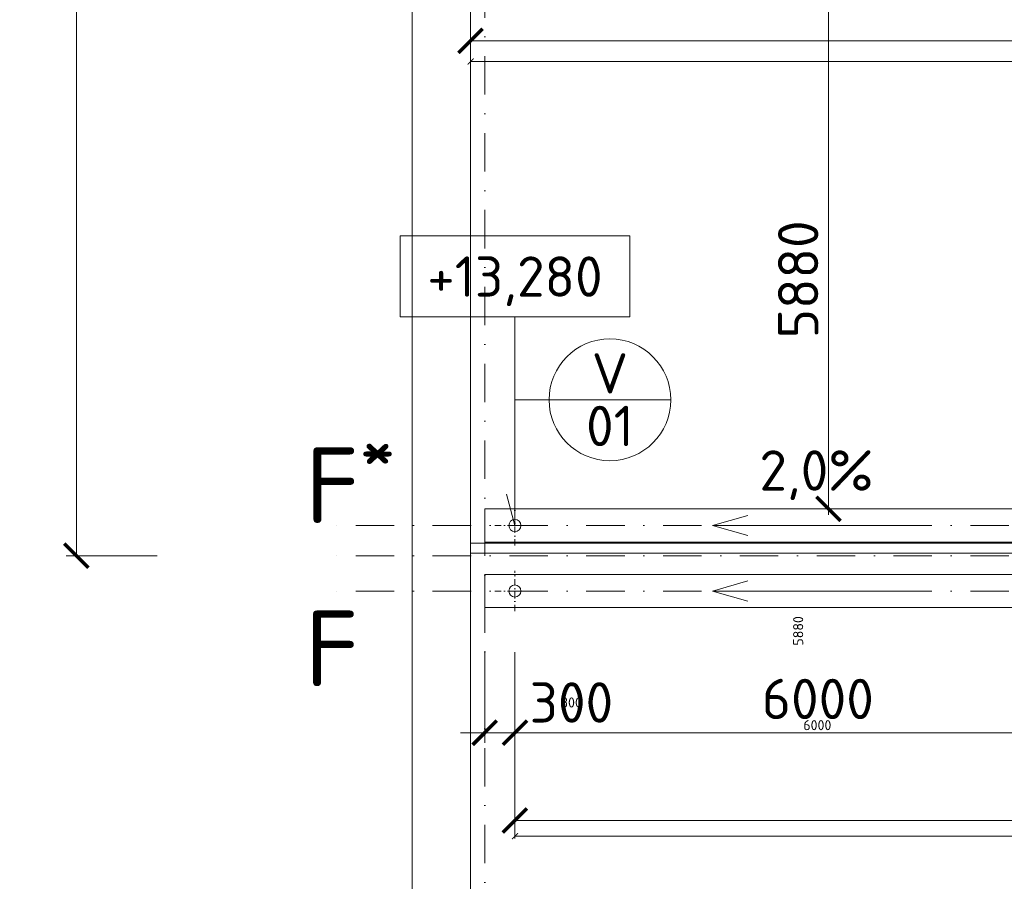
# Model space of a CAD drawing. Header units: millimetres. Extents: x -916886 to 3713765, y -2985421 to 1675785.
# Tile 89 of 256: x 1387 to 11155, y 228422 to 236964. Entities that reach past the tile are written whole.
import ezdxf
from ezdxf.enums import TextEntityAlignment as Align

# ---------------------------------------------------------------- set-up
doc = ezdxf.new("R2010")
doc.units = ezdxf.units.MM
doc.linetypes.add('CENTERX2', pattern=[101.6, 63.5, -12.7, 12.7, -12.7])
doc.linetypes.add('DASHDOT', pattern=[25.4, 12.7, -6.35, 0, -6.35])
doc.layers.get('Defpoints').update_dxf_attribs({"color": 8})
for name, color, linetype, lineweight in [('A99_N_kce-pohl', 1, 'Continuous', 9), ('A99_N_koty-200', 5, 'Continuous', 5), ('A99_N_koty-200 @ 200', 5, 'Continuous', 5), ('A99_N_koty-200 @ 50 (2)', 5, 'Continuous', 5), ('A99_N_koty-vysk', 160, 'Continuous', 9), ('A99_N_txt-popis-200', 240, 'Continuous', 5), ('A99_N_znaceni 200', 5, 'Continuous', 5), ('A99_S_kce-pohl', 7, 'Continuous', 5), ('A99_S_osy', 1, 'CENTERX2', 5)]:
    doc.layers.add(name, color=color, linetype=linetype, lineweight=lineweight)
doc.styles.add('A99_kota', font='isocpeur.ttf', dxfattribs={"height": 2})
doc.styles.add('A99_popis', font='isocpeur.ttf')
doc.styles.add('ad_popis 100', font='isocpeur.ttf', dxfattribs={"height": 200})
doc.dimstyles.new('A99_kota_200 new', dxfattribs={"dimscale": 200, "dimtxt": 2, "dimasz": 1.2, "dimexe": 0.5, "dimexo": 1.5, "dimgap": 0.5, "dimtad": 1, "dimdec": 0, "dimzin": 3, "dimdsep": 46, "dimtxsty": 'A99_kota', "dimblk": 'ARCHTICK', "dimcen": 2.5, "dimazin": 2, "dimtfac": 0.75, "dimtdec": 0, "dimtix": 1, "dimtmove": 2, "dimatfit": 0, "dimfxl": 0, "dimtolj": 1, "dimtzin": 0, "dimlwd": 5, "dimlwe": 5, "dimarcsym": 0})

# ---------------------------------------------------------------- blocks, each defined once
blk = doc.blocks.new('_ArchTick')
at = {"color": 0, "linetype": 'ByBlock', "const_width": 0.15}
blk.add_lwpolyline([(-0.5, -0.5), (0.5, 0.5)], dxfattribs=at)
blk = doc.blocks.new('*D3423')
at = {"layer": 'A99_N_koty-200', "color": 0, "linetype": 'Continuous', "lineweight": 5, "transparency": 16777216}
for p, q in [((6000, 230695), (6000, 229795)), ((6300, 230695), (6300, 229795)), ((6000, 229895), (5760, 229895)), ((6000, 229895), (6300, 229895)), ((6300, 229895), (6540, 229895))]:
    blk.add_line(p, q, dxfattribs=at)
at = {"layer": 'Defpoints', "color": 0, "linetype": 'Continuous', "lineweight": 0, "transparency": 16777216}
for p in [(6300, 231300), (6000, 231180), (6300, 229895)]:
    blk.add_point(p, dxfattribs=at)
at = {"layer": 'A99_N_koty-200', "color": 0, "linetype": 'Continuous', "lineweight": 5, "transparency": 16777216, "xscale": 240, "yscale": 240, "zscale": 240}
blk.add_blockref('_ArchTick', (6000, 229895), dxfattribs=at)
at = {"layer": 'A99_N_koty-200', "color": 0, "linetype": 'Continuous', "lineweight": 5, "transparency": 16777216, "xscale": 240, "yscale": 240, "zscale": 240, "rotation": 180}
blk.add_blockref('_ArchTick', (6300, 229895), dxfattribs=at)
at = {"layer": 'A99_N_koty-200', "color": 0, "linetype": 'Continuous', "transparency": 16777216, "insert": (6860, 230195), "char_height": 400, "attachment_point": 5, "style": 'A99_kota'}
blk.add_mtext('\\A1;300', dxfattribs=at)
blk = doc.blocks.new('*D3424')
at = {"layer": 'A99_N_koty-200', "color": 0, "linetype": 'Continuous', "lineweight": 5, "transparency": 16777216}
for p, q in [((6000, 230095), (6000, 229870)), ((6300, 230095), (6300, 229870)), ((6000, 229895), (5940, 229895)), ((6000, 229895), (6300, 229895)), ((6300, 229895), (6360, 229895))]:
    blk.add_line(p, q, dxfattribs=at)
at = {"layer": 'Defpoints', "color": 0, "linetype": 'Continuous', "lineweight": 0, "transparency": 16777216}
for p in [(6300, 231300), (6000, 231180), (6300, 229895)]:
    blk.add_point(p, dxfattribs=at)
at = {"layer": 'A99_N_koty-200', "color": 0, "linetype": 'Continuous', "lineweight": 5, "transparency": 16777216, "xscale": 60, "yscale": 60, "zscale": 60}
blk.add_blockref('_ArchTick', (6000, 229895), dxfattribs=at)
at = {"layer": 'A99_N_koty-200', "color": 0, "linetype": 'Continuous', "lineweight": 5, "transparency": 16777216, "xscale": 60, "yscale": 60, "zscale": 60, "rotation": 180}
blk.add_blockref('_ArchTick', (6300, 229895), dxfattribs=at)
at = {"layer": 'A99_N_koty-200', "color": 0, "linetype": 'Continuous', "transparency": 16777216, "insert": (6860, 230195), "char_height": 100, "attachment_point": 5, "style": 'A99_kota'}
blk.add_mtext('\\A1;300', dxfattribs=at)
blk = doc.blocks.new('*D3426')
at = {"layer": 'A99_N_koty-200', "color": 0, "linetype": 'Continuous', "lineweight": 5, "transparency": 16777216}
for p, q in [((6300, 229825), (6300, 228925)), ((18300, 229825), (18300, 228925)), ((6300, 229025), (18300, 229025))]:
    blk.add_line(p, q, dxfattribs=at)
at = {"layer": 'Defpoints', "color": 0, "linetype": 'Continuous', "lineweight": 0, "transparency": 16777216}
for p in [(6300, 231300), (18300, 231300), (18300, 229025)]:
    blk.add_point(p, dxfattribs=at)
at = {"layer": 'A99_N_koty-200', "color": 0, "linetype": 'Continuous', "lineweight": 5, "transparency": 16777216, "xscale": 240, "yscale": 240, "zscale": 240, "rotation": 180}
blk.add_blockref('_ArchTick', (6300, 229025), dxfattribs=at)
at = {"layer": 'A99_N_koty-200', "color": 0, "linetype": 'Continuous', "lineweight": 5, "transparency": 16777216, "xscale": 240, "yscale": 240, "zscale": 240}
blk.add_blockref('_ArchTick', (18300, 229025), dxfattribs=at)
at = {"layer": 'A99_N_koty-200', "color": 0, "linetype": 'Continuous', "transparency": 16777216, "insert": (12660, 229325), "char_height": 400, "attachment_point": 5, "style": 'A99_kota'}
blk.add_mtext('\\A1;12000', dxfattribs=at)
blk = doc.blocks.new('*D3427')
at = {"layer": 'A99_N_koty-200', "color": 0, "linetype": 'Continuous', "lineweight": 5, "transparency": 16777216}
for p, q in [((6300, 229070), (6300, 228845)), ((18300, 229070), (18300, 228845)), ((6300, 228870), (18300, 228870))]:
    blk.add_line(p, q, dxfattribs=at)
at = {"layer": 'Defpoints', "color": 0, "linetype": 'Continuous', "lineweight": 0, "transparency": 16777216}
for p in [(6300, 231300), (18300, 231300), (18300, 228870)]:
    blk.add_point(p, dxfattribs=at)
at = {"layer": 'A99_N_koty-200', "color": 0, "linetype": 'Continuous', "lineweight": 5, "transparency": 16777216, "xscale": 60, "yscale": 60, "zscale": 60, "rotation": 180}
blk.add_blockref('_ArchTick', (6300, 228870), dxfattribs=at)
at = {"layer": 'A99_N_koty-200', "color": 0, "linetype": 'Continuous', "lineweight": 5, "transparency": 16777216, "xscale": 60, "yscale": 60, "zscale": 60}
blk.add_blockref('_ArchTick', (18300, 228870), dxfattribs=at)
at = {"layer": 'A99_N_koty-200', "color": 0, "linetype": 'Continuous', "transparency": 16777216, "insert": (12300, 228945), "char_height": 100, "attachment_point": 5, "style": 'A99_kota'}
blk.add_mtext('\\A1;12000', dxfattribs=at)
blk = doc.blocks.new('*D3429')
at = {"layer": 'A99_N_koty-200', "color": 0, "linetype": 'Continuous', "lineweight": 5, "transparency": 16777216}
for p, q in [((6300, 230390), (6300, 229795)), ((12300, 230390), (12300, 229795)), ((6300, 229895), (12300, 229895))]:
    blk.add_line(p, q, dxfattribs=at)
at = {"layer": 'Defpoints', "color": 0, "linetype": 'Continuous', "lineweight": 0, "transparency": 16777216}
for p in [(6300, 230690), (12300, 230690), (12300, 229895)]:
    blk.add_point(p, dxfattribs=at)
at = {"layer": 'A99_N_koty-200', "color": 0, "linetype": 'Continuous', "lineweight": 5, "transparency": 16777216, "xscale": 240, "yscale": 240, "zscale": 240, "rotation": 180}
blk.add_blockref('_ArchTick', (6300, 229895), dxfattribs=at)
at = {"layer": 'A99_N_koty-200', "color": 0, "linetype": 'Continuous', "lineweight": 5, "transparency": 16777216, "xscale": 240, "yscale": 240, "zscale": 240}
blk.add_blockref('_ArchTick', (12300, 229895), dxfattribs=at)
at = {"layer": 'A99_N_koty-200', "color": 0, "linetype": 'Continuous', "transparency": 16777216, "insert": (9305, 230230), "char_height": 400, "attachment_point": 5, "style": 'A99_kota'}
blk.add_mtext('\\A1;6000', dxfattribs=at)
blk = doc.blocks.new('*D3430')
at = {"layer": 'A99_N_koty-200', "color": 0, "linetype": 'Continuous', "lineweight": 5, "transparency": 16777216}
for p, q in [((6300, 230095), (6300, 229870)), ((12300, 230095), (12300, 229870)), ((6300, 229895), (12300, 229895))]:
    blk.add_line(p, q, dxfattribs=at)
at = {"layer": 'Defpoints', "color": 0, "linetype": 'Continuous', "lineweight": 0, "transparency": 16777216}
for p in [(6300, 230690), (12300, 230690), (12300, 229895)]:
    blk.add_point(p, dxfattribs=at)
at = {"layer": 'A99_N_koty-200', "color": 0, "linetype": 'Continuous', "lineweight": 5, "transparency": 16777216, "xscale": 60, "yscale": 60, "zscale": 60, "rotation": 180}
blk.add_blockref('_ArchTick', (6300, 229895), dxfattribs=at)
at = {"layer": 'A99_N_koty-200', "color": 0, "linetype": 'Continuous', "lineweight": 5, "transparency": 16777216, "xscale": 60, "yscale": 60, "zscale": 60}
blk.add_blockref('_ArchTick', (12300, 229895), dxfattribs=at)
at = {"layer": 'A99_N_koty-200', "color": 0, "linetype": 'Continuous', "transparency": 16777216, "insert": (9300, 229970), "char_height": 100, "attachment_point": 5, "style": 'A99_kota'}
blk.add_mtext('\\A1;6000', dxfattribs=at)
blk = doc.blocks.new('*U65')
at = {"color": 0, "linetype": 'ByBlock'}
for p, q in [((5.7, -4), (5.7, -14.35)), ((5.7, -14.35), (5.286, -12.805))]:
    blk.add_line(p, q, dxfattribs=at)
blk.add_lwpolyline([(0, -4), (11.4, -4), (11.4, 0), (0, 0)], close=True, dxfattribs=at)
at = {"color": 0, "linetype": 'ByBlock', "style": 'A99_kota'}
for tag, p in [('VYSKA', (5.7, -2.241)), ('VYSKA_POPIS1', (5.7, -6.041)), ('VYSKA_POPIS2', (5.9, -9.541)), ('VYSKA_POPIS3', (5.9, -13.041))]:
    blk.add_attdef(tag, text='', height=2, dxfattribs=at).set_placement(p, align=Align.MIDDLE)
blk = doc.blocks.new('*U20')
at = {"color": 0, "linetype": 'ByBlock'}
blk.add_line((-3.02, 0), (3.02, 0), dxfattribs=at)
blk.add_circle((0, 0), 3.02, dxfattribs=at)
at = {"color": 0, "linetype": 'ByBlock', "style": 'A99_popis'}
for tag, p in [('KATEGORIE', (0, 1.31)), ('PRVEK', (0, -1.298))]:
    blk.add_attdef(tag, text='', height=2, dxfattribs=at).set_placement(p, align=Align.MIDDLE_CENTER)
blk = doc.blocks.new('*D4173')
at = {"layer": 'A99_N_koty-200', "color": 0, "linetype": 'Continuous', "lineweight": 5, "transparency": 16777216}
for p, q in [((10210, 237995), (9310, 237995)), ((9410, 237995), (9410, 232115)), ((9410, 232115), (9310, 232115))]:
    blk.add_line(p, q, dxfattribs=at)
at = {"layer": 'Defpoints', "color": 0, "linetype": 'Continuous', "lineweight": 0, "transparency": 16777216}
for p in [(11930, 237995), (9410, 232115), (9410, 232115)]:
    blk.add_point(p, dxfattribs=at)
at = {"layer": 'A99_N_koty-200', "color": 0, "linetype": 'Continuous', "lineweight": 5, "transparency": 16777216, "xscale": 240, "yscale": 240, "zscale": 240}
for p, rotation in [((9410, 237995), 90.0000000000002), ((9410, 232115), 270.0000000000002)]:
    blk.add_blockref('_ArchTick', p, dxfattribs=dict(at, rotation=rotation))
at = {"layer": 'A99_N_koty-200', "color": 0, "linetype": 'Continuous', "transparency": 16777216, "insert": (9110, 234390), "char_height": 400, "attachment_point": 5, "rotation": 90, "style": 'A99_kota'}
blk.add_mtext('\\A1;5880', dxfattribs=at)
blk = doc.blocks.new('*D4174')
at = {"layer": 'A99_N_koty-200', "color": 0, "linetype": 'Continuous', "lineweight": 5, "transparency": 16777216}
for p, q in [((9410, 237995), (9410, 238055)), ((9610, 237995), (9385, 237995)), ((9410, 237995), (9410, 232115)), ((9410, 232115), (9385, 232115)), ((9410, 232115), (9410, 232055))]:
    blk.add_line(p, q, dxfattribs=at)
at = {"layer": 'Defpoints', "color": 0, "linetype": 'Continuous', "lineweight": 0, "transparency": 16777216}
for p in [(11930, 237995), (9410, 232115), (9410, 232115)]:
    blk.add_point(p, dxfattribs=at)
at = {"layer": 'A99_N_koty-200', "color": 0, "linetype": 'Continuous', "lineweight": 5, "transparency": 16777216, "xscale": 60, "yscale": 60, "zscale": 60}
for p, rotation in [((9410, 237995), 270.0000000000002), ((9410, 232115), 90.0000000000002)]:
    blk.add_blockref('_ArchTick', p, dxfattribs=dict(at, rotation=rotation))
at = {"layer": 'A99_N_koty-200', "color": 0, "linetype": 'Continuous', "transparency": 16777216, "insert": (9110, 230905), "char_height": 100, "attachment_point": 5, "rotation": 90, "style": 'A99_kota'}
blk.add_mtext('\\A1;5880', dxfattribs=at)
blk = doc.blocks.new('*D4182')
at = {"layer": 'A99_N_koty-200', "color": 0, "linetype": 'Continuous', "lineweight": 5, "transparency": 16777216}
for p, q in [((5860, 236755), (5860, 236855)), ((150690, 236755), (150690, 236855)), ((5860, 236755), (150690, 236755))]:
    blk.add_line(p, q, dxfattribs=at)
at = {"layer": 'Defpoints', "color": 0, "linetype": 'Continuous', "lineweight": 0, "transparency": 16777216}
for p in [(150690, 236755), (150690, 236755), (5860, 236550)]:
    blk.add_point(p, dxfattribs=at)
at = {"layer": 'A99_N_koty-200', "color": 0, "linetype": 'Continuous', "lineweight": 5, "transparency": 16777216, "xscale": 240, "yscale": 240, "zscale": 240, "rotation": 180}
blk.add_blockref('_ArchTick', (5860, 236755), dxfattribs=at)
at = {"layer": 'A99_N_koty-200', "color": 0, "linetype": 'Continuous', "lineweight": 5, "transparency": 16777216, "xscale": 240, "yscale": 240, "zscale": 240}
blk.add_blockref('_ArchTick', (150690, 236755), dxfattribs=at)
at = {"layer": 'A99_N_koty-200', "color": 0, "linetype": 'Continuous', "transparency": 16777216, "insert": (76950, 237055), "char_height": 400, "attachment_point": 5, "style": 'A99_kota'}
blk.add_mtext('\\A1;144830', dxfattribs=at)
blk = doc.blocks.new('*D4183')
at = {"layer": 'A99_N_koty-200', "color": 0, "linetype": 'Continuous', "lineweight": 5, "transparency": 16777216}
for p, q in [((150690, 236680), (150690, 236525)), ((5860, 236550), (5860, 236575)), ((5860, 236550), (150690, 236550))]:
    blk.add_line(p, q, dxfattribs=at)
at = {"layer": 'Defpoints', "color": 0, "linetype": 'Continuous', "lineweight": 0, "transparency": 16777216}
for p in [(150690, 236755), (5860, 236550), (150690, 236550)]:
    blk.add_point(p, dxfattribs=at)
at = {"layer": 'A99_N_koty-200', "color": 0, "linetype": 'Continuous', "lineweight": 5, "transparency": 16777216, "xscale": 60, "yscale": 60, "zscale": 60, "rotation": 180}
blk.add_blockref('_ArchTick', (5860, 236550), dxfattribs=at)
at = {"layer": 'A99_N_koty-200', "color": 0, "linetype": 'Continuous', "lineweight": 5, "transparency": 16777216, "xscale": 60, "yscale": 60, "zscale": 60}
blk.add_blockref('_ArchTick', (150690, 236550), dxfattribs=at)
at = {"layer": 'A99_N_koty-200', "color": 0, "linetype": 'Continuous', "transparency": 16777216, "insert": (78275, 236625), "char_height": 100, "attachment_point": 5, "style": 'A99_kota'}
blk.add_mtext('\\A1;144830', dxfattribs=at)
blk = doc.blocks.new('*D4539')
at = {"layer": 'A99_N_koty-200', "color": 0, "linetype": 'Continuous', "lineweight": 5, "transparency": 16777216}
for p, q in [((2749.1, 250450), (1849.1, 250450)), ((1949.1, 231650), (1949.1, 250450)), ((2749.1, 231650), (1849.1, 231650))]:
    blk.add_line(p, q, dxfattribs=at)
at = {"layer": 'Defpoints', "color": 0, "linetype": 'Continuous', "lineweight": 0, "transparency": 16777216}
for p in [(1949.1, 250450), (5280, 250450), (5280, 231650)]:
    blk.add_point(p, dxfattribs=at)
at = {"layer": 'A99_N_koty-200', "color": 0, "linetype": 'Continuous', "lineweight": 5, "transparency": 16777216, "xscale": 240, "yscale": 240, "zscale": 240}
for p, rotation in [((1949.1, 250450), 90), ((1949.1, 231650), 270)]:
    blk.add_blockref('_ArchTick', p, dxfattribs=dict(at, rotation=rotation))
at = {"layer": 'A99_N_koty-200', "color": 0, "linetype": 'Continuous', "transparency": 16777216, "insert": (1649.1, 241050), "char_height": 400, "attachment_point": 5, "rotation": 90, "style": 'A99_kota'}
blk.add_mtext('\\A1;18800', dxfattribs=at)
blk = doc.blocks.new('*D4540')
at = {"layer": 'A99_N_koty-200', "color": 0, "linetype": 'Continuous', "lineweight": 5, "transparency": 16777216}
for p, q in [((2149.1, 250450), (1924.1, 250450)), ((1949.1, 231650), (1949.1, 250450)), ((2149.1, 231650), (1924.1, 231650))]:
    blk.add_line(p, q, dxfattribs=at)
at = {"layer": 'Defpoints', "color": 0, "linetype": 'Continuous', "lineweight": 0, "transparency": 16777216}
for p in [(1949.1, 250450), (5280, 250450), (5280, 231650)]:
    blk.add_point(p, dxfattribs=at)
at = {"layer": 'A99_N_koty-200', "color": 0, "linetype": 'Continuous', "lineweight": 5, "transparency": 16777216, "xscale": 60, "yscale": 60, "zscale": 60}
for p, rotation in [((1949.1, 250450), 90), ((1949.1, 231650), 270)]:
    blk.add_blockref('_ArchTick', p, dxfattribs=dict(at, rotation=rotation))
at = {"layer": 'A99_N_koty-200', "color": 0, "linetype": 'Continuous', "transparency": 16777216, "insert": (1874.1, 241050), "char_height": 100, "attachment_point": 5, "rotation": 90, "style": 'A99_kota'}
blk.add_mtext('\\A1;18800', dxfattribs=at)
blk = doc.blocks.new('*U4825')
at = {"layer": 'A99_N_koty-200 @ 200', "linetype": 'Continuous'}
dim = blk.add_linear_dim(base=(6300, 229895), p1=(6000, 231180), p2=(6300, 231300), dimstyle='A99_kota_200 new', override={"dimscale": 200, "dimtix": 1, "dimtofl": 1, "dimtmove": 2, "dimatfit": 0}, dxfattribs=at)
dim.commit()
dim.dimension.update_dxf_attribs({"geometry": '*D3423', "text_midpoint": (6860, 230195), "dimtype": 128})
at = {"layer": 'A99_N_koty-200 @ 50 (2)', "linetype": 'Continuous'}
dim = blk.add_linear_dim(base=(6300, 229895), p1=(6000, 231180), p2=(6300, 231300), dimstyle='A99_kota_200 new', override={"dimscale": 50, "dimtix": 1, "dimtofl": 1, "dimtmove": 2, "dimatfit": 0}, dxfattribs=at)
dim.commit()
dim.dimension.update_dxf_attribs({"geometry": '*D3424', "text_midpoint": (6860, 230195), "dimtype": 128})
blk = doc.blocks.new('*U4826')
at = {"layer": 'A99_N_koty-200 @ 200', "linetype": 'Continuous'}
dim = blk.add_linear_dim(base=(18300, 229025), p1=(6300, 231300), p2=(18300, 231300), dimstyle='A99_kota_200 new', override={"dimscale": 200, "dimtix": 1, "dimtofl": 1, "dimtmove": 2, "dimatfit": 0}, dxfattribs=at)
dim.commit()
dim.dimension.update_dxf_attribs({"geometry": '*D3426', "text_midpoint": (12660, 229325), "dimtype": 128})
at = {"layer": 'A99_N_koty-200 @ 50 (2)', "linetype": 'Continuous'}
dim = blk.add_linear_dim(base=(18300, 228870), p1=(6300, 231300), p2=(18300, 231300), dimstyle='A99_kota_200 new', override={"dimscale": 50, "dimtix": 1, "dimtofl": 1, "dimtmove": 2, "dimatfit": 0}, dxfattribs=at)
dim.commit()
dim.dimension.update_dxf_attribs({"geometry": '*D3427', "text_midpoint": (12300, 228945)})
blk = doc.blocks.new('*U4827')
at = {"layer": 'A99_N_koty-200 @ 200', "linetype": 'Continuous'}
dim = blk.add_linear_dim(base=(12300, 229895), p1=(6300, 230690), p2=(12300, 230690), dimstyle='A99_kota_200 new', override={"dimscale": 200, "dimtix": 1, "dimtofl": 1, "dimtmove": 2, "dimatfit": 0}, dxfattribs=at)
dim.commit()
dim.dimension.update_dxf_attribs({"geometry": '*D3429', "text_midpoint": (9305, 230230), "dimtype": 128})
at = {"layer": 'A99_N_koty-200 @ 50 (2)', "linetype": 'Continuous'}
dim = blk.add_linear_dim(base=(12300, 229895), p1=(6300, 230690), p2=(12300, 230690), dimstyle='A99_kota_200 new', override={"dimscale": 50, "dimtix": 1, "dimtofl": 1, "dimtmove": 2, "dimatfit": 0}, dxfattribs=at)
dim.commit()
dim.dimension.update_dxf_attribs({"geometry": '*D3430', "text_midpoint": (9300, 229970)})
blk = doc.blocks.new('*U5101')
at = {"layer": 'A99_N_koty-200 @ 200', "linetype": 'Continuous'}
dim = blk.add_linear_dim(base=(9410, 232115), p1=(11930, 237995), p2=(9410, 232115), angle=270, dimstyle='A99_kota_200 new', override={"dimscale": 200, "dimtix": 1, "dimtofl": 1, "dimtmove": 2, "dimatfit": 0}, dxfattribs=at)
dim.commit()
dim.dimension.update_dxf_attribs({"geometry": '*D4173', "text_midpoint": (9110, 234390), "dimtype": 128})
at = {"layer": 'A99_N_koty-200 @ 50 (2)', "linetype": 'Continuous'}
dim = blk.add_linear_dim(base=(9410, 232115), p1=(11930, 237995), p2=(9410, 232115), angle=270, dimstyle='A99_kota_200 new', override={"dimscale": 50, "dimtix": 1, "dimtofl": 1, "dimtmove": 2, "dimatfit": 0}, dxfattribs=at)
dim.commit()
dim.dimension.update_dxf_attribs({"geometry": '*D4174', "text_midpoint": (9110, 230905), "dimtype": 128})
blk = doc.blocks.new('*U5104')
at = {"layer": 'A99_N_koty-200 @ 200', "linetype": 'Continuous'}
dim = blk.add_linear_dim(base=(150690, 236755), p1=(5860, 236550), p2=(150690, 236755), dimstyle='A99_kota_200 new', override={"dimscale": 200, "dimtix": 1, "dimtofl": 1, "dimtmove": 2, "dimatfit": 0}, dxfattribs=at)
dim.commit()
dim.dimension.update_dxf_attribs({"geometry": '*D4182', "text_midpoint": (76950, 237055), "dimtype": 128})
at = {"layer": 'A99_N_koty-200 @ 50 (2)', "linetype": 'Continuous'}
dim = blk.add_linear_dim(base=(150690, 236550), p1=(5860, 236550), p2=(150690, 236755), dimstyle='A99_kota_200 new', override={"dimscale": 50, "dimtix": 1, "dimtofl": 1, "dimtmove": 2, "dimatfit": 0}, dxfattribs=at)
dim.commit()
dim.dimension.update_dxf_attribs({"geometry": '*D4183', "text_midpoint": (78275, 236625)})
blk = doc.blocks.new('*U5229')
at = {"layer": 'A99_N_koty-200 @ 200', "linetype": 'Continuous'}
dim = blk.add_linear_dim(base=(1949.1, 250450), p1=(5280, 231650), p2=(5280, 250450), angle=90, dimstyle='A99_kota_200 new', override={"dimscale": 200, "dimtix": 1, "dimtofl": 1, "dimtmove": 2, "dimatfit": 0}, dxfattribs=at)
dim.commit()
dim.dimension.update_dxf_attribs({"geometry": '*D4539', "text_midpoint": (1649.1, 241050)})
at = {"layer": 'A99_N_koty-200 @ 50 (2)', "linetype": 'Continuous'}
dim = blk.add_linear_dim(base=(1949.1, 250450), p1=(5280, 231650), p2=(5280, 250450), angle=90, dimstyle='A99_kota_200 new', override={"dimscale": 50, "dimtix": 1, "dimtofl": 1, "dimtmove": 2, "dimatfit": 0}, dxfattribs=at)
dim.commit()
dim.dimension.update_dxf_attribs({"geometry": '*D4540', "text_midpoint": (1874.1, 241050)})

msp = doc.modelspace()

# ---------------------------------------------------------------- linework, layer by layer
at = {"layer": 'A99_N_kce-pohl', "color": 1, "linetype": 'Continuous', "lineweight": 5, "ltscale": 0.5}
for points in [[(5280, 231650), (5280, 250450)], [(5860, 231650), (5860, 250117.5)]]:
    msp.add_lwpolyline(points, dxfattribs=at)
at = {"layer": 'A99_N_kce-pohl', "linetype": 'Continuous', "ltscale": 25}
msp.add_lwpolyline([(150690, 231785), (150690, 232115), (6000, 232115), (6000, 231785)], close=True, dxfattribs=at)
at = {"layer": 'A99_N_kce-pohl', "linetype": 'DASHDOT', "lineweight": 5, "ltscale": 5}
for points in [[(6300, 231750), (6300, 232150)], [(6100, 231950), (6500, 231950)]]:
    msp.add_lwpolyline(points, dxfattribs=at)
at = {"layer": 'A99_N_kce-pohl', "color": 7, "linetype": 'Continuous', "lineweight": 9}
msp.add_lwpolyline([(5280, 231650), (5280, 176350), (7180, 176350), (7180, 174440)], dxfattribs=at)
at = {"layer": 'A99_N_kce-pohl', "linetype": 'Continuous', "lineweight": 9}
msp.add_lwpolyline([(5860, 176350), (5860, 231650)], dxfattribs=at)
at = {"layer": 'A99_N_kce-pohl', "color": 7, "linetype": 'Continuous', "ltscale": 25}
msp.add_lwpolyline([(138440, 231135), (138440, 231465), (6000, 231465), (6000, 231135)], close=True, dxfattribs=at)
at = {"layer": 'A99_N_kce-pohl', "color": 7, "linetype": 'DASHDOT', "lineweight": 5, "ltscale": 5}
for points in [[(6300, 231100), (6300, 231500)], [(6100, 231300), (6500, 231300)]]:
    msp.add_lwpolyline(points, dxfattribs=at)
at = {"layer": 'A99_N_kce-pohl', "linetype": 'Continuous'}
msp.add_circle((6300, 231950), 60, dxfattribs=at)
at = {"layer": 'A99_N_kce-pohl', "color": 7, "linetype": 'Continuous'}
msp.add_circle((6300, 231300), 60, dxfattribs=at)
at = {"layer": 'A99_N_koty-vysk'}
for points in [[(8260, 231950), (8610, 232050)], [(8260, 231950), (10260, 231950)], [(8260, 231950), (8610, 231850)], [(8260, 231300), (8610, 231400)], [(8260, 231300), (10260, 231300)], [(8260, 231300), (8610, 231200)]]:
    msp.add_lwpolyline(points, dxfattribs=at)
at = {"layer": 'A99_N_znaceni 200'}
for points in [[(6638.5, 233196.1), (6300, 233196.1)], [(6300, 232366.1), (6300, 233196.1)]]:
    msp.add_lwpolyline(points, dxfattribs=at)
at = {"layer": 'A99_S_kce-pohl', "linetype": 'Continuous', "ltscale": 25}
msp.add_lwpolyline([(5860, 231775), (138440, 231775), (138440, 231675), (5860, 231675)], close=True, dxfattribs=at)
at = {"layer": 'A99_S_osy', "linetype": 'DASHDOT', "lineweight": 5, "ltscale": 30}
for points in [[(6000, 264800), (6000, 175600)], [(152950, 231950), (4375, 231950)], [(152950, 231650), (4375, 231650)], [(152950, 231300), (4375, 231300)]]:
    msp.add_lwpolyline(points, dxfattribs=at)

# ---------------------------------------------------------------- block references
at = {"layer": 'A99_N_koty-200', "color": 4, "linetype": 'Continuous', "lineweight": 0}
for name in ['*U5101', '*U5104', '*U4825', '*U4826', '*U4827']:
    msp.add_blockref(name, (0, 0), dxfattribs=at)
at = {"layer": 'A99_N_koty-vysk', "xscale": 200, "yscale": 200, "zscale": 200}
msp.add_blockref('*U65', (5160, 234820), dxfattribs=at).add_auto_attribs({'VYSKA': '+13,280'})
at = {"layer": 'A99_N_znaceni 200', "xscale": 200, "yscale": 200, "zscale": 200}
msp.add_blockref('*U20', (7242.5, 233196.1), dxfattribs=at).add_auto_attribs({'KATEGORIE': 'V', 'PRVEK': '01'})

# ---------------------------------------------------------------- texts
at = {"layer": 'A99_N_koty-vysk', "insert": (8725, 232695), "char_height": 400, "attachment_point": 1, "style": 'ad_popis 100'}
msp.add_mtext_dynamic_manual_height_columns('2,0%', width=673.852, gutter_width=2000, heights=[0], dxfattribs=at)
at = {"layer": 'A99_N_txt-popis-200', "color": 1, "lineweight": 0, "insert": (4216.5, 231105), "char_height": 750, "attachment_point": 1, "style": 'ad_popis 100', "bg_fill": 3, "box_fill_scale": 1, "bg_fill_color": 256, "bg_fill_transparency": 0}
msp.add_mtext_dynamic_manual_height_columns('F', width=832.5, gutter_width=1000, heights=[0], dxfattribs=at)

# ---------------------------------------------------------------- next in the draw order: texts
at = {"layer": 'A99_N_txt-popis-200', "color": 1, "lineweight": 0, "insert": (4220, 232977.5), "char_height": 750, "attachment_point": 1, "style": 'ad_popis 100', "bg_fill": 3, "box_fill_scale": 1, "bg_fill_color": 256, "bg_fill_transparency": 0}
msp.add_mtext_dynamic_manual_height_columns('\\A1;F{\\H0.7x;\\S*^ ;}', width=832.5, gutter_width=1000, heights=[0], dxfattribs=at)

# ---------------------------------------------------------------- next in the draw order: block references
at = {"layer": 'A99_N_koty-200', "color": 4, "linetype": 'Continuous', "lineweight": 0}
msp.add_blockref('*U5229', (0, 0), dxfattribs=at)

doc.saveas('drawing.dxf')
